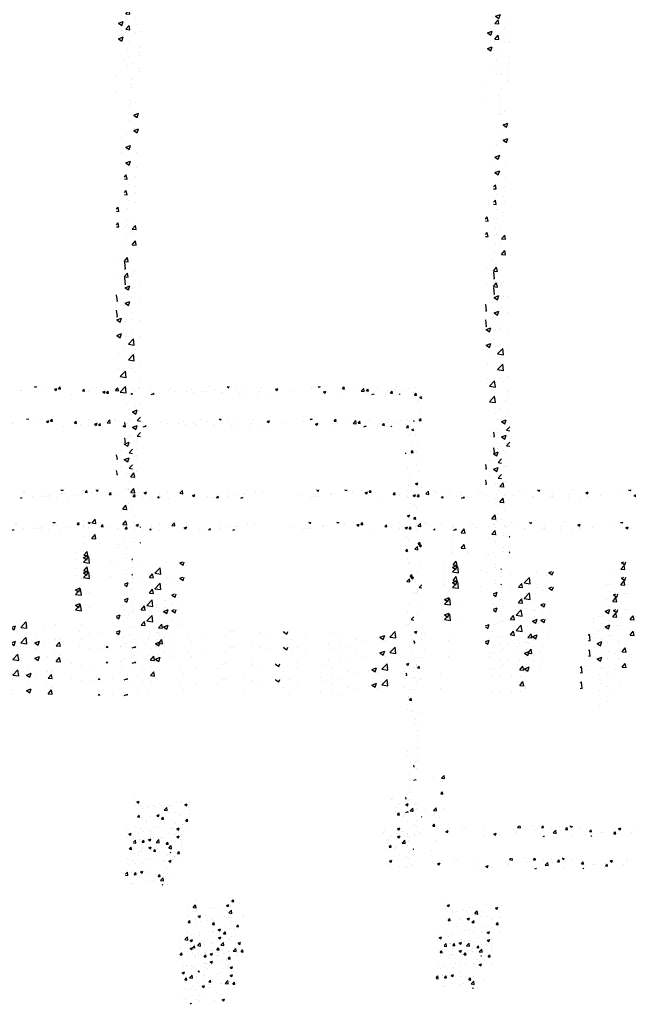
# Model space of a CAD drawing. Extents: x -210 to 4628, y -2287 to 14168.
# Tile 22 of 33: x 1783 to 2237, y 8629 to 9364. Entities that reach past the tile are written whole.
import ezdxf

# ---------------------------------------------------------------- set-up
doc = ezdxf.new("R2010")
doc.units = 0
doc.layers.get('0').update_dxf_attribs({"linetype": 'CONTINUOUS'})
doc.layers.add('E1', color=4, linetype='CONTINUOUS')
doc.layers.add('FIXT', color=6, linetype='CONTINUOUS')

# ---------------------------------------------------------------- blocks, each defined once
blk = doc.blocks.new('*X')
at = {"color": 0}
for p, q in [((1648.74, 1847.54), (1648.74, 1847.54)), ((1651.36, 1846.24), (1651.36, 1846.24)), ((1705.43, 1848.94), (1705.64, 1849.19)), ((1705.43, 1848.94), (1708.41, 1848.68)), ((1708.42, 1848.67), (1708.32, 1849.19)), ((1738.58, 1847.89), (1738.58, 1847.89)), ((1741.29, 1845.8), (1743.7, 1848.67)), ((1741.29, 1845.8), (1744.28, 1845.54)), ((1744.28, 1845.54), (1743.7, 1848.67)), ((1757.48, 1848.95), (1758.09, 1849.19)), ((1757.48, 1848.95), (1759.97, 1847.27)), ((1759.97, 1847.27), (1760.61, 1849.19)), ((1775.95, 1848.08), (1775.95, 1848.08)), ((1829.33, 1844.95), (1832.84, 1846.29)), ((1831.82, 1843.27), (1832.84, 1846.29)), ((1864, 1846.41), (1864, 1846.41)), ((1878.21, 1845.66), (1878.21, 1845.66)), ((1882.58, 1844.27), (1886.48, 1848.33)), ((1882.94, 1848.91), (1882.94, 1848.91)), ((1887.03, 1843.58), (1886.48, 1848.33)), ((1903.88, 1849.18), (1903.88, 1849.18)), ((1982.2, 1848.93), (1982.2, 1848.93)), ((1995.85, 1845.78), (1995.85, 1845.78)), ((2005.43, 1846.2), (2005.43, 1846.2)), ((2086.92, 1849.06), (2087.25, 1849.19)), ((2086.92, 1849.06), (2089.4, 1847.38)), ((2088.78, 1846.45), (2088.78, 1846.45)), ((2089.4, 1847.38), (2090.01, 1849.19)), ((2128.84, 1848.9), (2129.09, 1849.19)), ((2128.84, 1848.9), (2131.83, 1848.63)), ((2131.83, 1848.63), (2131.73, 1849.19)), ((2133.36, 1847.3), (2133.36, 1847.3)), ((2140.33, 1846.81), (2140.33, 1846.81)), ((2152.85, 1848.46), (2152.85, 1848.46)), ((2158.77, 1845.06), (2162.27, 1846.4)), ((2161.26, 1843.38), (2162.27, 1846.4)), ((2164.71, 1845.76), (2167.12, 1848.63)), ((2164.71, 1845.76), (2167.7, 1845.5)), ((2167.7, 1845.5), (2167.12, 1848.63)), ((2221.61, 1848.11), (2221.61, 1848.11)), ((2248.3, 1846.98), (2248.3, 1846.98)), ((2249.49, 1843.32), (2253.38, 1847.38)), ((2253.94, 1842.63), (2253.38, 1847.38)), ((2260.87, 1848.07), (2260.87, 1848.07)), ((2261.67, 1846.64), (2261.67, 1846.64)), ((2274.99, 1845.85), (2274.99, 1845.85)), ((2284.7, 1847.83), (2284.7, 1847.83)), ((2331.97, 1845.68), (2331.97, 1845.68)), ((2388.09, 1848.62), (2388.09, 1848.62)), ((2416.35, 1849.17), (2416.4, 1849.19)), ((2416.35, 1849.17), (2418.84, 1847.49)), ((2418.84, 1847.49), (2419.41, 1849.19)), ((2429.18, 1848.86), (2429.18, 1848.86)), ((2467.7, 1848.2), (2467.7, 1848.2)), ((2488.21, 1845.16), (2491.71, 1846.51)), ((2490.34, 1846.2), (2490.34, 1846.2)), ((2490.7, 1843.48), (2491.71, 1846.51)), ((2542.09, 1845.74), (2542.09, 1845.74)), ((2552.26, 1848.85), (2552.54, 1849.19)), ((2552.26, 1848.85), (2555.25, 1848.59)), ((2554.61, 1847.39), (2554.61, 1847.39)), ((2555.25, 1848.59), (2555.14, 1849.19)), ((2588.13, 1845.72), (2590.54, 1848.59)), ((2588.13, 1845.72), (2591.11, 1845.46)), ((2591.12, 1845.45), (2590.54, 1848.59)), ((2616.39, 1842.37), (2620.29, 1846.43)), ((2617.56, 1846.74), (2617.56, 1846.74)), ((2620.84, 1841.68), (2620.29, 1846.43)), ((2640.59, 1848.4), (2640.59, 1848.4)), ((2669.16, 1848.76), (2669.16, 1848.76)), ((2686.45, 1846.76), (2686.45, 1846.76)), ((2695.85, 1847.64), (2695.85, 1847.64)), ((1661.9, 1839.53), (1661.9, 1839.53)), ((1675.54, 1839.59), (1675.54, 1839.59)), ((1678.05, 1845.11), (1678.05, 1845.11)), ((1680.69, 1839.69), (1680.69, 1839.69)), ((1688.06, 1841.24), (1688.06, 1841.24)), ((1688.59, 1838.4), (1688.59, 1838.4)), ((1704.74, 1843.99), (1704.74, 1843.99)), ((1707, 1843.73), (1707, 1843.73)), ((1709.85, 1844.69), (1709.85, 1844.69)), ((1725.03, 1841.36), (1725.03, 1841.36)), ((1731.43, 1842.86), (1731.43, 1842.86)), ((1750.7, 1844.88), (1750.7, 1844.88)), ((1758.12, 1841.73), (1758.12, 1841.73)), ((1777.15, 1842.66), (1779.56, 1845.54)), ((1777.15, 1842.66), (1780.14, 1842.4)), ((1780.14, 1842.4), (1779.56, 1845.53)), ((1784.81, 1840.6), (1784.81, 1840.6)), ((1811.51, 1839.48), (1811.51, 1839.48)), ((1813.01, 1839.52), (1815.43, 1842.4)), ((1813.01, 1839.52), (1816, 1839.26)), ((1816, 1839.26), (1815.43, 1842.4)), ((1819.91, 1840.61), (1819.91, 1840.61)), ((1826.99, 1838.71), (1826.99, 1838.71)), ((1829.33, 1844.95), (1831.82, 1843.27)), ((1838.2, 1838.35), (1838.2, 1838.35)), ((1849.55, 1837.19), (1851.29, 1839.26)), ((1851.67, 1837.19), (1851.29, 1839.26)), ((1851.48, 1844.76), (1851.48, 1844.76)), ((1852.24, 1841.91), (1852.24, 1841.91)), ((1853.58, 1839.89), (1853.58, 1839.89)), ((1882.58, 1844.27), (1887.03, 1843.58)), ((1882.74, 1844.89), (1882.74, 1844.89)), ((1901.19, 1840.94), (1904.69, 1842.29)), ((1901.19, 1840.94), (1903.68, 1839.26)), ((1903.68, 1839.26), (1904.69, 1842.28)), ((1923.88, 1838.92), (1923.88, 1838.92)), ((1937.09, 1837.19), (1939.84, 1840.06)), ((1940.17, 1837.19), (1939.84, 1840.05)), ((1953.04, 1843.92), (1953.04, 1843.92)), ((1954.5, 1839.48), (1954.5, 1839.48)), ((1964.39, 1841.64), (1964.39, 1841.64)), ((1973.7, 1837.19), (1976.55, 1838.28)), ((1976.18, 1837.19), (1976.55, 1838.28)), ((1976.91, 1843.29), (1976.91, 1843.29)), ((1980.17, 1843), (1980.17, 1843)), ((2059.62, 1841.44), (2059.62, 1841.44)), ((2077.3, 1838.52), (2077.3, 1838.52)), ((2081.72, 1840.03), (2081.72, 1840.03)), ((2089.82, 1840.16), (2089.82, 1840.16)), ((2107.69, 1843.78), (2107.69, 1843.78)), ((2108.76, 1842.66), (2108.76, 1842.66)), ((2158.77, 1845.06), (2161.26, 1843.38)), ((2200.57, 1842.62), (2202.98, 1845.49)), ((2200.57, 1842.62), (2203.56, 1842.36)), ((2203.56, 1842.36), (2202.98, 1845.49)), ((2209.65, 1841.12), (2209.65, 1841.12)), ((2221.66, 1839.53), (2221.66, 1839.53)), ((2230.63, 1841.05), (2234.13, 1842.39)), ((2230.63, 1841.05), (2233.12, 1839.37)), ((2232.51, 1841.64), (2232.51, 1841.64)), ((2233.12, 1839.37), (2234.13, 1842.39)), ((2234.9, 1844.33), (2234.9, 1844.33)), ((2236.43, 1839.48), (2238.84, 1842.36)), ((2236.43, 1839.48), (2239.42, 1839.22)), ((2239.42, 1839.22), (2238.85, 1842.35)), ((2249.49, 1843.32), (2253.93, 1842.63)), ((2253.24, 1843.69), (2253.24, 1843.69)), ((2265.76, 1845.34), (2265.76, 1845.34)), ((2273, 1837.19), (2274.71, 1839.22)), ((2275.08, 1837.19), (2274.71, 1839.22)), ((2301.68, 1844.73), (2301.68, 1844.73)), ((2302.81, 1840.67), (2302.81, 1840.67)), ((2302.85, 1837.19), (2305.99, 1838.39)), ((2304.9, 1837.19), (2306.74, 1839.11)), ((2305.58, 1837.19), (2305.99, 1838.39)), ((2306.97, 1837.19), (2306.75, 1839.1)), ((2328.37, 1843.6), (2328.37, 1843.6)), ((2337.16, 1841.9), (2337.16, 1841.9)), ((2355.07, 1842.47), (2355.07, 1842.47)), ((2362.83, 1845.42), (2362.83, 1845.42)), ((2366.15, 1840.57), (2366.15, 1840.57)), ((2378.67, 1842.21), (2378.67, 1842.21)), ((2381.76, 1841.34), (2381.76, 1841.34)), ((2397.6, 1844.71), (2397.6, 1844.71)), ((2408.45, 1840.21), (2408.45, 1840.21)), ((2435.14, 1839.09), (2435.14, 1839.09)), ((2438.54, 1843.19), (2438.54, 1843.19)), ((2439.12, 1839.25), (2439.12, 1839.25)), ((2464.37, 1842.45), (2464.37, 1842.45)), ((2488.21, 1845.16), (2490.7, 1843.49)), ((2491.58, 1839.09), (2491.58, 1839.09)), ((2510.51, 1841.58), (2510.51, 1841.58)), ((2560.07, 1841.16), (2563.57, 1842.5)), ((2560.07, 1841.16), (2562.55, 1839.48)), ((2562.55, 1839.48), (2563.57, 1842.5)), ((2566.63, 1840.02), (2566.63, 1840.02)), ((2582.27, 1838.39), (2582.27, 1838.39)), ((2592.3, 1843.54), (2592.3, 1843.54)), ((2611.43, 1843.39), (2611.43, 1843.39)), ((2616.39, 1842.37), (2620.84, 1841.68)), ((2623.42, 1838.46), (2623.42, 1838.46)), ((2623.99, 1842.58), (2626.4, 1845.45)), ((2623.99, 1842.58), (2626.98, 1842.32)), ((2626.98, 1842.32), (2626.4, 1845.45)), ((2632, 1837.19), (2635.42, 1838.5)), ((2634.98, 1837.19), (2635.42, 1838.5)), ((2655, 1842.62), (2655, 1842.62)), ((2659.85, 1839.44), (2662.26, 1842.31)), ((2659.85, 1839.44), (2662.84, 1839.18)), ((2662.84, 1839.18), (2662.26, 1842.31)), ((2667.52, 1844.26), (2667.52, 1844.26)), ((2681.73, 1842.43), (2681.73, 1842.43)), ((2693.85, 1840.57), (2693.85, 1840.57)), ((2695.72, 1836.3), (2698.13, 1839.18)), ((2698.71, 1836.04), (2698.13, 1839.17)), ((1644.54, 1837.19), (1647.11, 1838.17)), ((1646.78, 1837.19), (1647.11, 1838.17)), ((1699.06, 1837.61), (1699.06, 1837.61)), ((1715.28, 1837.27), (1715.28, 1837.27)), ((1800.97, 1838.11), (1800.97, 1838.11)), ((1864.89, 1837.22), (1864.89, 1837.22)), ((1932.82, 1837.48), (1932.82, 1837.48)), ((2183.97, 1837.6), (2183.97, 1837.6)), ((2311.19, 1838.15), (2311.19, 1838.15)), ((2409.38, 1838.19), (2409.38, 1838.19)), ((2461.83, 1837.96), (2461.83, 1837.96)), ((2479.06, 1837.44), (2479.06, 1837.44)), ((2652.57, 1837.42), (2652.57, 1837.42)), ((2668.59, 1837.37), (2668.59, 1837.37)), ((2672.72, 1837.19), (2673.65, 1838.16)), ((2673.76, 1837.19), (2673.65, 1838.15)), ((2695.72, 1836.3), (2698.7, 1836.04)), ((2703.78, 1833.15), (2706.69, 1834.27)), ((2703.78, 1833.15), (2706.27, 1831.47)), ((2704.88, 1831.19), (2704.88, 1831.19)), ((2706.27, 1831.47), (2706.69, 1832.75)), ((2700.83, 1824.93), (2700.83, 1824.93)), ((2702.05, 1827.81), (2702.05, 1827.81)), ((2704.24, 1813.12), (2704.24, 1813.12)), ((2702.65, 1798.69), (2705.06, 1801.57)), ((2705.64, 1798.43), (2705.06, 1801.56)), ((2694.69, 1798.08), (2695.11, 1798.24)), ((2694.69, 1796.98), (2695.11, 1798.24)), ((2698.76, 1795.09), (2698.76, 1795.09)), ((2702.65, 1798.69), (2705.64, 1798.43)), ((2702.86, 1795.54), (2702.86, 1795.54)), ((2696.87, 1776.17), (2696.87, 1776.17)), ((2700.68, 1761.61), (2700.68, 1761.61)), ((2699.32, 1750.17), (2699.32, 1750.17)), ((2702.14, 1740.89), (2702.14, 1740.89)), ((2698.61, 1731.78), (2698.61, 1731.78)), ((2701.5, 1722.82), (2701.5, 1722.82)), ((2697.13, 1704.25), (2700.63, 1705.59)), ((2697.13, 1704.25), (2699.61, 1702.57)), ((2699.61, 1702.57), (2700.63, 1705.59)), ((2700.53, 1698.3), (2700.53, 1698.3)), ((2706.33, 1698.07), (2706.33, 1698.07)), ((782.43, 1669.5), (782.43, 1669.5)), ((785.69, 1670.39), (788.1, 1673.26)), ((785.69, 1670.39), (788.68, 1670.12)), ((788.68, 1670.12), (788.1, 1673.26)), ((2696.38, 1672.66), (2696.38, 1672.66)), ((780.19, 1663.33), (783.7, 1664.68)), ((780.19, 1663.33), (782.68, 1661.65)), ((782.68, 1661.65), (783.7, 1664.68)), ((785.1, 1668.39), (785.1, 1668.39)), ((2698.47, 1668.46), (2698.47, 1668.46)), ((788.63, 1649.67), (788.63, 1649.67)), ((2694.69, 1651.58), (2696.95, 1654.27)), ((2694.69, 1651.38), (2697.53, 1651.13)), ((2697.53, 1651.13), (2696.95, 1654.26)), ((2699.4, 1650.58), (2699.4, 1650.58)), ((786.67, 1643.71), (786.67, 1643.71)), ((2697.18, 1640.39), (2697.18, 1640.39)), ((790.37, 1633.11), (790.37, 1633.11)), ((2698.77, 1632.51), (2698.77, 1632.51)), ((2700.38, 1634.98), (2700.38, 1634.98)), ((778.89, 1624.12), (778.89, 1624.12)), ((2703.39, 1620.57), (2703.39, 1620.57)), ((789.44, 1617.4), (789.44, 1617.4)), ((789.74, 1615.04), (789.74, 1615.04)), ((2701.48, 1613.78), (2703.89, 1616.66)), ((2701.48, 1613.78), (2704.47, 1613.52)), ((2702.64, 1611.6), (2706.14, 1612.95)), ((2702.64, 1611.6), (2705.13, 1609.92)), ((2704.47, 1613.52), (2703.89, 1616.65)), ((2704.55, 1615.28), (2704.55, 1615.28)), ((2705.13, 1609.92), (2706.14, 1612.94)), ((2696.27, 1606.17), (2700.16, 1610.23)), ((2696.27, 1606.17), (2700.72, 1605.48)), ((2698.32, 1605.15), (2698.32, 1605.15)), ((2700.72, 1605.48), (2700.17, 1610.23)), ((2704.19, 1588.3), (2704.19, 1588.3)), ((782.37, 1578.09), (782.37, 1578.09)), ((786.52, 1580.4), (786.52, 1580.4)), ((785.71, 1570.69), (789.21, 1572.03)), ((785.71, 1570.69), (788.2, 1569.01)), ((785.9, 1572.03), (785.9, 1572.03)), ((788.2, 1569.01), (789.21, 1572.03)), ((2700.24, 1571.67), (2700.24, 1571.67)), ((2696.67, 1560.28), (2696.67, 1560.28)), ((2702.9, 1549.19), (2706.69, 1553.14)), ((2702.9, 1549.19), (2706.69, 1548.6)), ((787.64, 1542.81), (787.64, 1542.81)), ((2696.03, 1542.21), (2696.03, 1542.21)), ((2698.17, 1541.84), (2698.17, 1541.84)), ((2700.66, 1542.92), (2700.66, 1542.92)), ((778.69, 1524.42), (779.99, 1525.96)), ((778.69, 1522.99), (780.56, 1522.82)), ((780.56, 1522.82), (779.99, 1525.96)), ((787, 1524.73), (787, 1524.73)), ((2701.81, 1524.98), (2701.81, 1524.98)), ((786.38, 1517.08), (786.38, 1517.08)), ((2700.09, 1508.35), (2700.09, 1508.35)), ((782.96, 1494.52), (782.96, 1494.52)), ((779.63, 1487.79), (779.63, 1487.79)), ((784.51, 1485.48), (786.92, 1488.35)), ((784.51, 1485.48), (787.5, 1485.21)), ((787.5, 1485.21), (786.92, 1488.35)), ((2695.99, 1482.7), (2699.49, 1484.04)), ((2695.99, 1482.7), (2698.47, 1481.02)), ((2698.02, 1478.52), (2698.02, 1478.52)), ((2698.48, 1481.02), (2699.49, 1484.04)), ((2706.44, 1478.13), (2706.44, 1478.13)), ((2706.45, 1471.62), (2706.45, 1471.62)), ((2694.69, 1468.07), (2695.78, 1469.36)), ((2694.69, 1466.37), (2696.35, 1466.22)), ((2696.35, 1466.22), (2695.78, 1469.35)), ((2697.71, 1465.41), (2697.71, 1465.41)), ((778.69, 1460.47), (778.8, 1460.58)), ((778.69, 1455.94), (779.35, 1455.84)), ((779.35, 1455.84), (778.8, 1460.58)), ((783.77, 1462.25), (783.77, 1462.25)), ((2705.83, 1461.49), (2705.83, 1461.49)), ((784.9, 1452.5), (784.9, 1452.5)), ((786.23, 1453.77), (786.23, 1453.77)), ((779.06, 1441.78), (782.56, 1443.13)), ((779.06, 1441.78), (781.54, 1440.1)), ((781.54, 1440.1), (782.56, 1443.13)), ((789.97, 1442.43), (789.97, 1442.43)), ((2699.94, 1445.04), (2699.94, 1445.04)), ((2705.23, 1444.84), (2705.23, 1444.84)), ((784.26, 1434.43), (784.26, 1434.43)), ((2699.08, 1434.67), (2699.08, 1434.67)), ((2698.52, 1433.15), (2698.52, 1433.15)), ((2700.3, 1428.87), (2702.71, 1431.75)), ((2700.3, 1428.87), (2703.29, 1428.61)), ((2703.29, 1428.61), (2702.71, 1431.74)), ((2704.62, 1428.2), (2704.62, 1428.2)), ((780.23, 1416.88), (780.23, 1416.88)), ((790.05, 1417.2), (790.05, 1417.2)), ((2697.88, 1415.21), (2697.88, 1415.21)), ((2704.72, 1413.32), (2704.72, 1413.32)), ((2704.01, 1411.55), (2704.01, 1411.55)), ((781.54, 1399.54), (785.43, 1403.6)), ((781.54, 1399.54), (785.98, 1398.85)), ((785.98, 1398.85), (785.43, 1403.6)), ((786.08, 1390.45), (786.08, 1390.45)), ((790.11, 1382.82), (790.11, 1382.82)), ((782.16, 1362.2), (782.16, 1362.2)), ((787.24, 1364.78), (787.24, 1364.78)), ((789.5, 1366.18), (789.5, 1366.18)), ((2702.19, 1361.62), (2702.19, 1361.62)), ((784.57, 1349.14), (788.07, 1350.48)), ((784.57, 1349.14), (787.06, 1347.46)), ((787.06, 1347.46), (788.07, 1350.48)), ((788.89, 1349.53), (788.89, 1349.53)), ((2697.73, 1351.89), (2697.73, 1351.89)), ((778.69, 1340.91), (778.81, 1341.05)), ((779.39, 1337.91), (778.81, 1341.05)), ((781.53, 1344.12), (781.53, 1344.12)), ((788.16, 1342.56), (790.69, 1345.2)), ((788.16, 1342.56), (790.69, 1342.17)), ((2696.34, 1344.37), (2696.34, 1344.37)), ((2701.58, 1344.98), (2701.58, 1344.98)), ((778.69, 1337.97), (779.39, 1337.91)), ((788.28, 1332.89), (788.28, 1332.89)), ((2701.99, 1335.68), (2701.99, 1335.68)), ((785.93, 1327.14), (785.93, 1327.14)), ((787.31, 1326.9), (787.31, 1326.9)), ((2700.97, 1328.33), (2700.97, 1328.33)), ((787.68, 1316.24), (787.68, 1316.24)), ((2699.65, 1318.41), (2699.65, 1318.41)), ((2700.36, 1311.69), (2700.36, 1311.69)), ((2701.61, 1309.09), (2701.61, 1309.09)), ((2701.61, 1309.09), (2701.61, 1309.09)), ((783.34, 1300.56), (785.75, 1303.44)), ((786.33, 1300.3), (785.75, 1303.44)), ((783.34, 1300.56), (786.33, 1300.3)), ((787.07, 1299.6), (787.07, 1299.6)), ((2699.75, 1295.04), (2699.75, 1295.04)), ((2699.75, 1295.04), (2699.75, 1295.04)), ((784.3, 1287.27), (784.3, 1287.27)), ((2697.58, 1288.58), (2697.58, 1288.58)), ((2700.98, 1291.01), (2700.98, 1291.01)), ((786.46, 1282.96), (786.46, 1282.96)), ((2695.18, 1281.31), (2694.69, 1283.94)), ((2694.69, 1281.35), (2695.18, 1281.31)), ((2699.15, 1278.4), (2699.15, 1278.4)), ((747.85, 1267.73), (747.85, 1267.73)), ((754.41, 1266.09), (756.82, 1268.97)), ((754.41, 1266.09), (757.4, 1265.83)), ((757.4, 1265.83), (756.82, 1268.96)), ((779.43, 1271.89), (779.43, 1271.89)), ((785.85, 1266.31), (785.85, 1266.31)), ((2724.21, 1265.27), (2724.21, 1265.27)), ((2736.04, 1264.28), (2739.94, 1268.34)), ((2740.49, 1263.59), (2739.94, 1268.34)), ((747.87, 1262.85), (747.87, 1262.85)), ((759.88, 1262.56), (759.88, 1262.56)), ((774.56, 1261.73), (774.56, 1261.73)), ((785.79, 1263.83), (785.79, 1263.83)), ((790.27, 1262.96), (790.69, 1263.46)), ((790.27, 1262.96), (790.69, 1262.92)), ((2694.95, 1261.19), (2698.35, 1262.49)), ((2697.91, 1261.19), (2698.35, 1262.49)), ((2698.54, 1261.75), (2698.54, 1261.75)), ((2736.04, 1264.28), (2740.49, 1263.59)), ((2737.7, 1259.87), (2737.7, 1259.87)), ((2734.99, 1240.83), (2737.4, 1243.7)), ((2737.98, 1240.56), (2737.4, 1243.7)), ((746.56, 1236.32), (746.56, 1236.32)), ((748.06, 1236.87), (751.95, 1240.93)), ((748.06, 1236.87), (752.51, 1236.18)), ((748.07, 1240.36), (751.57, 1241.71)), ((748.07, 1240.36), (750.56, 1238.69)), ((750.56, 1238.69), (751.57, 1241.71)), ((752.51, 1236.18), (751.96, 1240.93)), ((784.57, 1236.59), (784.57, 1236.59)), ((810.31, 1236.54), (810.31, 1236.54)), ((819.93, 1236.36), (822.08, 1237.19)), ((819.93, 1236.36), (822.42, 1234.68)), ((822.42, 1234.68), (823.26, 1237.19)), ((1149.37, 1236.47), (1151.24, 1237.19)), ((1149.37, 1236.47), (1151.85, 1234.79)), ((1151.85, 1234.79), (1152.66, 1237.19)), ((1906.64, 1236.52), (1906.64, 1236.52)), ((1959.88, 1234.63), (1962.02, 1237.19)), ((1962.87, 1234.37), (1962.35, 1237.19)), ((2278.7, 1235.42), (2278.7, 1235.42)), ((2734.99, 1240.83), (2737.98, 1240.56)), ((784.64, 1233.02), (784.64, 1233.02)), ((791.3, 1235.18), (791.3, 1235.18)), ((797.21, 1225.35), (799.62, 1228.22)), ((800.2, 1225.08), (799.62, 1228.22)), ((801.42, 1228.6), (805.32, 1232.66)), ((801.42, 1228.6), (805.87, 1227.91)), ((805.87, 1227.91), (805.32, 1232.66)), ((818, 1234.05), (818, 1234.05)), ((1141.33, 1231.69), (1141.33, 1231.69)), ((1148.9, 1231.58), (1151.32, 1234.45)), ((1148.9, 1231.58), (1151.89, 1231.32)), ((1151.89, 1231.32), (1151.32, 1234.45)), ((1154.88, 1231.38), (1154.88, 1231.38)), ((1902.14, 1225.75), (1906.03, 1229.81)), ((1906.59, 1225.06), (1906.03, 1229.81)), ((1951.95, 1228.68), (1955.45, 1230.02)), ((1951.95, 1228.68), (1954.44, 1227)), ((1954.44, 1227), (1955.46, 1230.02)), ((1958.39, 1229.23), (1958.39, 1229.23)), ((1959.88, 1234.63), (1962.87, 1234.37)), ((1970.91, 1230.88), (1970.91, 1230.88)), ((2281.39, 1228.79), (2284.89, 1230.13)), ((2281.39, 1228.79), (2283.88, 1227.11)), ((2283.88, 1227.11), (2284.89, 1230.13)), ((2340.33, 1229.57), (2340.33, 1229.57)), ((2347.67, 1228.51), (2347.67, 1228.51)), ((2360.15, 1228.15), (2360.15, 1228.15)), ((2661.52, 1231.85), (2661.52, 1231.85)), ((2662.62, 1233.75), (2662.62, 1233.75)), ((2680.45, 1234.34), (2680.45, 1234.34)), ((2689.31, 1232.62), (2689.31, 1232.62)), ((2697.32, 1228.46), (2697.32, 1228.46)), ((778.69, 1220.53), (781.42, 1221.58)), ((780.41, 1218.55), (781.42, 1221.58)), ((797.21, 1225.35), (800.2, 1225.08)), ((803, 1221.03), (803, 1221.03)), ((815.52, 1222.68), (815.52, 1222.68)), ((1895.36, 1220.93), (1895.36, 1220.93)), ((1902.14, 1225.75), (1906.59, 1225.06)), ((1907.88, 1222.58), (1907.88, 1222.58)), ((1926.82, 1225.07), (1926.82, 1225.07)), ((1932, 1223.63), (1932, 1223.63)), ((1939.59, 1221.76), (1939.59, 1221.76)), ((1955.5, 1217.47), (1959.39, 1221.53)), ((1957.68, 1227.15), (1957.68, 1227.15)), ((1959.95, 1216.78), (1959.4, 1221.53)), ((1968.75, 1226.76), (1968.75, 1226.76)), ((2279, 1224.12), (2279, 1224.12)), ((2288.69, 1222.3), (2288.69, 1222.3)), ((2305.69, 1222.99), (2305.69, 1222.99)), ((2309.64, 1221.5), (2309.64, 1221.5)), ((2314.66, 1226.05), (2314.66, 1226.05)), ((2318.51, 1223.51), (2318.51, 1223.51)), ((2322.41, 1216.52), (2326.3, 1220.58)), ((2326.85, 1215.83), (2326.3, 1220.58)), ((2328.57, 1224), (2328.57, 1224)), ((2332.38, 1221.87), (2332.38, 1221.87)), ((2353.25, 1224.78), (2356.75, 1226.13)), ((2353.25, 1224.78), (2355.73, 1223.11)), ((2355.74, 1223.1), (2356.75, 1226.12)), ((2359.07, 1220.74), (2359.07, 1220.74)), ((2671.35, 1224.71), (2671.35, 1224.71)), ((2673.17, 1227.03), (2673.17, 1227.03)), ((2682.68, 1224.89), (2686.18, 1226.24)), ((2682.68, 1224.89), (2685.17, 1223.21)), ((2685.17, 1223.21), (2686.19, 1226.23)), ((2697.43, 1225.26), (2697.43, 1225.26)), ((2699.86, 1225.9), (2699.86, 1225.9)), ((752.48, 1214.38), (752.48, 1214.38)), ((778.69, 1219.71), (780.41, 1218.56)), ((784.03, 1216.38), (784.03, 1216.38)), ((802.82, 1216.49), (802.82, 1216.49)), ((809.7, 1219.9), (809.7, 1219.9)), ((1138.29, 1220.52), (1138.29, 1220.52)), ((1140.72, 1215.05), (1140.72, 1215.05)), ((1152.58, 1213.24), (1152.58, 1213.24)), ((1154.24, 1213.3), (1154.24, 1213.3)), ((1895.59, 1214.36), (1895.59, 1214.36)), ((1906.04, 1219.88), (1906.04, 1219.88)), ((1909.94, 1212.55), (1913.44, 1213.9)), ((1910.43, 1216.75), (1910.43, 1216.75)), ((1912.43, 1210.87), (1913.44, 1213.89)), ((1922.28, 1213.23), (1922.28, 1213.23)), ((1955.5, 1217.47), (1959.95, 1216.78)), ((1976.69, 1213.65), (1976.69, 1213.65)), ((2289.35, 1218.5), (2289.35, 1218.5)), ((2297.12, 1219.86), (2297.12, 1219.86)), ((2322.41, 1216.52), (2326.85, 1215.83)), ((2359.65, 1217.54), (2359.65, 1217.54)), ((2667.3, 1214.62), (2667.3, 1214.62)), ((2668.28, 1220.26), (2668.28, 1220.26)), ((2689.31, 1215.57), (2691.69, 1218.06)), ((2689.31, 1215.57), (2691.69, 1215.2)), ((2691.69, 1218.06), (2693.21, 1219.63)), ((2691.69, 1215.2), (2693.76, 1214.88)), ((2693.76, 1214.88), (2693.21, 1219.63)), ((2698.88, 1218.78), (2698.88, 1218.78)), ((2738.57, 1219.29), (2738.57, 1219.29)), ((781.57, 1209.63), (781.57, 1209.63)), ((808.26, 1208.5), (808.26, 1208.5)), ((1141.72, 1211.66), (1141.72, 1211.66)), ((1895.09, 1203.3), (1897.5, 1206.17)), ((1898.08, 1203.04), (1897.5, 1206.17)), ((1906.13, 1207.64), (1906.13, 1207.64)), ((1909.94, 1212.55), (1912.43, 1210.87)), ((1931.4, 1206.98), (1931.4, 1206.98)), ((1932.82, 1206.52), (1932.82, 1206.52)), ((1945.24, 1209.51), (1945.24, 1209.51)), ((1948.97, 1212.1), (1948.97, 1212.1)), ((1951.57, 1210.78), (1951.57, 1210.78)), ((1957.07, 1210.5), (1957.07, 1210.5)), ((1957.76, 1211.16), (1957.76, 1211.16)), ((1975.66, 1210.98), (1975.66, 1210.98)), ((2282.65, 1206.39), (2285.06, 1209.27)), ((2282.65, 1206.39), (2285.63, 1206.13)), ((2285.64, 1206.13), (2285.06, 1209.27)), ((2301.33, 1207.53), (2301.33, 1207.53)), ((2311.24, 1208.66), (2314.74, 1210)), ((2311.24, 1208.66), (2313.72, 1206.98)), ((2313.72, 1206.98), (2314.74, 1210)), ((2314.05, 1209.4), (2314.05, 1209.4)), ((2318.69, 1203.48), (2320.92, 1206.13)), ((2321.5, 1202.99), (2320.92, 1206.13)), ((2330.49, 1212.53), (2330.49, 1212.53)), ((2339.73, 1212.92), (2339.73, 1212.92)), ((2347, 1208.43), (2347, 1208.43)), ((2359.51, 1210.08), (2359.51, 1210.08)), ((2670.2, 1209.49), (2672.61, 1212.36)), ((2670.2, 1209.49), (2673.19, 1209.23)), ((2670.74, 1208.07), (2670.74, 1208.07)), ((2673.19, 1209.23), (2672.61, 1212.36)), ((2679.37, 1207.21), (2679.37, 1207.21)), ((2680.26, 1209.28), (2680.26, 1209.28)), ((2696.71, 1211.82), (2696.71, 1211.82)), ((2706.06, 1206.35), (2706.69, 1207.1)), ((2706.06, 1206.35), (2706.69, 1206.3)), ((2706.06, 1206.08), (2706.06, 1206.08)), ((783.42, 1199.73), (783.42, 1199.73)), ((785.64, 1200.51), (785.64, 1200.51)), ((789.85, 1201.31), (789.85, 1201.31)), ((792.11, 1202.92), (792.11, 1202.92)), ((802.36, 1202.96), (802.36, 1202.96)), ((807.76, 1200.1), (811.26, 1201.45)), ((807.76, 1200.1), (810.25, 1198.42)), ((809.09, 1203.25), (809.09, 1203.25)), ((810.25, 1198.42), (811.27, 1201.45)), ((814.8, 1205.52), (814.8, 1205.52)), ((818.8, 1201.79), (818.8, 1201.79)), ((821.3, 1205.45), (821.3, 1205.45)), ((1137.2, 1200.21), (1140.7, 1201.56)), ((1137.2, 1200.21), (1139.69, 1198.53)), ((1139.69, 1198.53), (1140.7, 1201.55)), ((1893.25, 1200.77), (1893.25, 1200.77)), ((1894.73, 1202.86), (1894.73, 1202.86)), ((1895.09, 1203.3), (1898.08, 1203.04)), ((1905.43, 1203.24), (1905.43, 1203.24)), ((1913.66, 1205.35), (1913.66, 1205.35)), ((1922.41, 1205.77), (1922.41, 1205.77)), ((1930.95, 1200.16), (1933.36, 1203.03)), ((1930.95, 1200.16), (1933.94, 1199.9)), ((1933.94, 1199.9), (1933.36, 1203.03)), ((1959.51, 1205.39), (1959.51, 1205.39)), ((1966.82, 1197.02), (1969.23, 1199.9)), ((1969.81, 1196.76), (1969.23, 1199.89)), ((2283.97, 1200.13), (2283.97, 1200.13)), ((2288.09, 1205.65), (2288.09, 1205.65)), ((2296.48, 1201.78), (2296.48, 1201.78)), ((2315.42, 1204.28), (2315.42, 1204.28)), ((2318.51, 1203.26), (2318.69, 1203.48)), ((2318.51, 1203.26), (2318.69, 1203.24)), ((2318.69, 1203.24), (2321.5, 1203)), ((2354.37, 1200.12), (2356.78, 1202.99)), ((2354.37, 1200.12), (2357.36, 1199.86)), ((2357.36, 1199.86), (2356.78, 1202.99)), ((2685.72, 1199.06), (2685.72, 1199.06)), ((2698.24, 1200.71), (2698.24, 1200.71)), ((2732.75, 1204.95), (2732.75, 1204.95)), ((484.13, 1191.27), (484.13, 1191.27)), ((582.33, 1191.98), (582.33, 1191.98)), ((584.78, 1192.11), (584.78, 1192.11)), ((604.27, 1191.69), (604.27, 1191.69)), ((622.04, 1191.98), (622.57, 1192.19)), ((622.04, 1191.98), (624.53, 1190.31)), ((624.53, 1190.31), (625.16, 1192.19)), ((657.02, 1191.47), (657.02, 1191.47)), ((701.33, 1188.17), (705.18, 1192.19)), ((705.77, 1187.48), (705.23, 1192.19)), ((1128.55, 1194.97), (1128.55, 1194.97)), ((1128.57, 1191.94), (1128.57, 1191.94)), ((1135.4, 1197.26), (1135.4, 1197.26)), ((1140.11, 1198.4), (1140.11, 1198.4)), ((1141.09, 1193.58), (1141.09, 1193.58)), ((1155.24, 1193.84), (1155.24, 1193.84)), ((1155.84, 1193.97), (1158.25, 1196.84)), ((1155.84, 1193.97), (1158.83, 1193.71)), ((1158.83, 1193.71), (1158.25, 1196.84)), ((1160.02, 1196.08), (1160.02, 1196.08)), ((1939.79, 1192.42), (1943.29, 1193.76)), ((1939.79, 1192.42), (1942.27, 1190.74)), ((1942.28, 1190.74), (1943.29, 1193.76)), ((1944.6, 1191.43), (1944.6, 1191.43)), ((1956.46, 1193.86), (1956.46, 1193.86)), ((1963.54, 1193.93), (1963.54, 1193.93)), ((1966.82, 1197.02), (1969.81, 1196.76)), ((1970.66, 1193.28), (1970.66, 1193.28)), ((2279.81, 1191.86), (2279.81, 1191.86)), ((2295.95, 1197.44), (2295.95, 1197.44)), ((2313.45, 1192.76), (2313.45, 1192.76)), ((2322.65, 1196.32), (2322.65, 1196.32)), ((2339.12, 1196.28), (2339.12, 1196.28)), ((2349.34, 1195.19), (2349.34, 1195.19)), ((2349.59, 1195.03), (2349.59, 1195.03)), ((2670.14, 1191.42), (2670.14, 1191.42)), ((2696.11, 1195.17), (2696.11, 1195.17)), ((2699.35, 1191.78), (2699.35, 1191.78)), ((2767.05, 1191.78), (2767.05, 1191.78)), ((2798.07, 1192.52), (2798.07, 1192.52)), ((2849.4, 1190.75), (2851.74, 1193.19)), ((2853.85, 1190.05), (2853.48, 1193.19)), ((2872.24, 1191.98), (2872.24, 1191.98)), ((2885.38, 1190.67), (2887.5, 1193.19)), ((2888.37, 1190.4), (2887.86, 1193.19)), ((2911.54, 1192.81), (2911.54, 1192.81)), ((2928.1, 1192.75), (2929.24, 1193.19)), ((2928.1, 1192.75), (2930.59, 1191.07)), ((2930.59, 1191.07), (2931.3, 1193.19)), ((3026.35, 1192.54), (3026.35, 1192.54)), ((425.83, 1184.19), (425.83, 1184.19)), ((436.32, 1183.87), (439.82, 1185.21)), ((436.32, 1183.87), (438.8, 1182.19)), ((437.97, 1190.96), (437.97, 1190.96)), ((438.8, 1182.19), (439.82, 1185.21)), ((451.08, 1187.39), (451.08, 1187.39)), ((452.46, 1181.5), (454.87, 1184.38)), ((455.45, 1181.24), (454.87, 1184.37)), ((454.97, 1186.26), (454.97, 1186.26)), ((477.05, 1191.14), (477.05, 1191.14)), ((550.87, 1187.84), (550.87, 1187.84)), ((553.34, 1184.97), (553.34, 1184.97)), ((563.39, 1189.48), (563.39, 1189.48)), ((579.01, 1188.49), (579.01, 1188.49)), ((611.47, 1190.98), (611.47, 1190.98)), ((627.86, 1186.46), (627.86, 1186.46)), ((638.16, 1189.86), (638.16, 1189.86)), ((663.78, 1184.71), (663.78, 1184.71)), ((664.86, 1188.73), (664.86, 1188.73)), ((676.3, 1186.36), (676.3, 1186.36)), ((680.55, 1185.51), (680.55, 1185.51)), ((691.55, 1187.6), (691.55, 1187.6)), ((693.9, 1187.98), (697.4, 1189.32)), ((693.9, 1187.98), (696.38, 1186.3)), ((695.24, 1188.85), (695.24, 1188.85)), ((696.38, 1186.3), (697.4, 1189.32)), ((698.16, 1185.5), (698.16, 1185.5)), ((701.33, 1188.17), (705.77, 1187.48)), ((706.52, 1189.26), (706.52, 1189.26)), ((718.24, 1186.47), (718.24, 1186.47)), ((727.32, 1190.5), (727.32, 1190.5)), ((744.93, 1185.34), (744.93, 1185.34)), ((804.15, 1187.74), (806.56, 1190.61)), ((804.15, 1187.74), (807.14, 1187.47)), ((807.14, 1187.47), (806.56, 1190.61)), ((808.15, 1185.73), (808.15, 1185.73)), ((808.48, 1186.61), (808.48, 1186.61)), ((1139.09, 1188.26), (1139.09, 1188.26)), ((1900.51, 1185.63), (1900.51, 1185.63)), ((1904.82, 1186.59), (1904.82, 1186.59)), ((1912.33, 1187.82), (1912.33, 1187.82)), ((1930.79, 1190.34), (1930.79, 1190.34)), ((1932.09, 1189.79), (1932.09, 1189.79)), ((1939.02, 1186.69), (1939.02, 1186.69)), ((1941.5, 1188.27), (1941.5, 1188.27)), ((1965.71, 1185.56), (1965.71, 1185.56)), ((2287.48, 1189.01), (2287.48, 1189.01)), ((2291.27, 1185.02), (2291.27, 1185.02)), ((2302.27, 1184.56), (2302.27, 1184.56)), ((2306.5, 1190.73), (2306.5, 1190.73)), ((2320.43, 1190.03), (2320.43, 1190.03)), ((2333.19, 1189.6), (2333.19, 1189.6)), ((2333.84, 1188.71), (2333.84, 1188.71)), ((2341.08, 1188.53), (2344.58, 1189.87)), ((2341.08, 1188.53), (2343.57, 1186.85)), ((2343.57, 1186.85), (2344.58, 1189.87)), ((2346.36, 1190.36), (2346.36, 1190.36)), ((2359.88, 1188.47), (2359.88, 1188.47)), ((2670.19, 1186.78), (2670.19, 1186.78)), ((2670.52, 1188.63), (2674.02, 1189.98)), ((2670.52, 1188.63), (2673.01, 1186.96)), ((2673.01, 1186.95), (2674.02, 1189.98)), ((2735.6, 1187.64), (2735.6, 1187.64)), ((2742.37, 1184.63), (2745.88, 1185.97)), ((2742.37, 1184.63), (2744.86, 1182.95)), ((2744.86, 1182.95), (2745.88, 1185.97)), ((2746.42, 1185.25), (2746.42, 1185.25)), ((2748.12, 1189.29), (2748.12, 1189.29)), ((2772.39, 1189), (2772.39, 1189)), ((2843.08, 1186.97), (2843.08, 1186.97)), ((2848.51, 1184.51), (2848.51, 1184.51)), ((2849.4, 1190.75), (2853.84, 1190.06)), ((2861.03, 1186.16), (2861.03, 1186.16)), ((2874.35, 1186.35), (2874.35, 1186.35)), ((2879.96, 1188.65), (2879.96, 1188.65)), ((2885.38, 1190.67), (2888.37, 1190.4)), ((2899.61, 1189.55), (2899.61, 1189.55)), ((2902.76, 1182.47), (2906.65, 1186.53)), ((2907.21, 1181.78), (2906.65, 1186.53)), ((2913.38, 1186.01), (2913.38, 1186.01)), ((2921.24, 1187.53), (2923.65, 1190.4)), ((2921.24, 1187.53), (2924.23, 1187.27)), ((2924.23, 1187.26), (2923.65, 1190.4)), ((2942.54, 1191.01), (2942.54, 1191.01)), ((2957.11, 1184.39), (2959.52, 1187.26)), ((2957.11, 1184.39), (2960.09, 1184.13)), ((2960.1, 1184.13), (2959.52, 1187.26)), ((2992.87, 1185.53), (2992.87, 1185.53)), ((2992.97, 1181.25), (2995.38, 1184.13)), ((2995.96, 1180.99), (2995.38, 1184.12)), ((2999.96, 1188.74), (3003.46, 1190.09)), ((2999.96, 1188.74), (3002.44, 1187.07)), ((3001.87, 1187.12), (3001.87, 1187.12)), ((3002.44, 1187.06), (3003.46, 1190.08)), ((3024.45, 1189.69), (3024.45, 1189.69)), ((425.81, 1181.26), (425.81, 1181.26)), ((452.46, 1181.5), (455.45, 1181.24)), ((489.85, 1180.19), (490.73, 1181.24)), ((490.93, 1180.19), (490.73, 1181.24)), ((500.36, 1181.19), (500.36, 1181.19)), ((509.02, 1180.19), (511.67, 1181.21)), ((511.33, 1180.19), (511.67, 1181.21)), ((519.3, 1183.68), (519.3, 1183.68)), ((527.37, 1181.22), (527.37, 1181.22)), ((598.7, 1181.46), (598.7, 1181.46)), ((632.21, 1180.55), (632.21, 1180.55)), ((655.3, 1182.31), (655.3, 1182.31)), ((669, 1180.49), (669, 1180.49)), ((782.81, 1183.09), (782.81, 1183.09)), ((789.21, 1183.24), (789.21, 1183.24)), ((798.31, 1183.09), (798.31, 1183.09)), ((804.73, 1183.01), (804.73, 1183.01)), ((1124.69, 1182.17), (1125.49, 1183)), ((1124.69, 1178.46), (1126.04, 1178.25)), ((1126.04, 1178.25), (1125.49, 1183)), ((1139.5, 1181.76), (1139.5, 1181.76)), ((1154.5, 1179.76), (1154.5, 1179.76)), ((1897.78, 1176.29), (1901.28, 1177.64)), ((1900.26, 1174.61), (1901.28, 1177.64)), ((1912.35, 1183.27), (1912.35, 1183.27)), ((1955.85, 1177.21), (1955.85, 1177.21)), ((2283.33, 1182.06), (2283.33, 1182.06)), ((2338.51, 1179.63), (2338.51, 1179.63)), ((2669.63, 1181.66), (2669.63, 1181.66)), ((2672.57, 1179.34), (2672.57, 1179.34)), ((2685.09, 1180.99), (2685.09, 1180.99)), ((2695.5, 1178.53), (2695.5, 1178.53)), ((2696.32, 1180.53), (2696.32, 1180.53)), ((2704.02, 1183.48), (2704.02, 1183.48)), ((2798, 1177.86), (2798, 1177.86)), ((2813.92, 1181.97), (2813.92, 1181.97)), ((2814.23, 1180.63), (2817.73, 1181.97)), ((2814.23, 1180.63), (2814.88, 1180.19)), ((2814.88, 1180.19), (2816.72, 1178.95)), ((2816.72, 1178.95), (2817.14, 1180.19)), ((2816.93, 1180.36), (2816.93, 1180.36)), ((2817.14, 1180.19), (2817.73, 1181.97)), ((2822.71, 1179.08), (2822.71, 1179.08)), ((2848.68, 1182.82), (2848.68, 1182.82)), ((2884.22, 1181), (2884.22, 1181)), ((2887.56, 1177.19), (2889.59, 1177.96)), ((2889.33, 1177.19), (2889.59, 1177.96)), ((2902.76, 1182.47), (2907.21, 1181.78)), ((2929.84, 1177.23), (2929.84, 1177.23)), ((2950.64, 1180.17), (2950.64, 1180.17)), ((2958.99, 1177.19), (2960.02, 1178.25)), ((2960.14, 1177.19), (2960.02, 1178.25)), ((2961.42, 1181.39), (2961.42, 1181.39)), ((2973.94, 1183.04), (2973.94, 1183.04)), ((2975.9, 1183.37), (2975.9, 1183.37)), ((2990.8, 1178.52), (2990.8, 1178.52)), ((2992.97, 1181.25), (2995.96, 1180.99)), ((3019.96, 1183.52), (3019.96, 1183.52)), ((1146.87, 1176.36), (1146.87, 1176.36)), ((1897.78, 1176.29), (1900.26, 1174.62)), ((1904.21, 1169.95), (1904.21, 1169.95)), ((1908.77, 1168.77), (1912.66, 1172.83)), ((1913.21, 1168.08), (1912.66, 1172.82)), ((1918.93, 1170.07), (1918.93, 1170.07)), ((1930.18, 1173.69), (1930.18, 1173.69)), ((1931.45, 1171.71), (1931.45, 1171.71)), ((1950.39, 1174.21), (1950.39, 1174.21)), ((1969.63, 1172.29), (1973.13, 1173.63)), ((1969.63, 1172.29), (1972.12, 1170.61)), ((1972.12, 1170.61), (1973.13, 1173.63)), ((2276.69, 1168.88), (2279.57, 1171.88)), ((2280.12, 1167.13), (2279.57, 1171.87)), ((2286.01, 1172.03), (2286.01, 1172.03)), ((2286.87, 1172.36), (2286.87, 1172.36)), ((2289.58, 1168.79), (2291.99, 1171.66)), ((2292.57, 1168.52), (2292, 1171.66)), ((2299.07, 1172.4), (2302.57, 1173.74)), ((2299.07, 1172.4), (2301.56, 1170.72)), ((2301.56, 1170.72), (2302.57, 1173.74)), ((2312.7, 1170.9), (2312.7, 1170.9)), ((2312.84, 1176.11), (2312.84, 1176.11)), ((2333.21, 1170.64), (2333.21, 1170.64)), ((2339.39, 1169.77), (2339.39, 1169.77)), ((1138.89, 1165.11), (1138.89, 1165.11)), ((1145.3, 1168.43), (1145.3, 1168.43)), ((1902.03, 1165.69), (1904.44, 1168.56)), ((1902.03, 1165.69), (1905.02, 1165.43)), ((1902.59, 1162.27), (1902.59, 1162.27)), ((1905.02, 1165.43), (1904.44, 1168.56)), ((1908.77, 1168.77), (1913.21, 1168.08)), ((1937.89, 1162.55), (1940.3, 1165.42)), ((1937.89, 1162.55), (1940.88, 1162.29)), ((1940.88, 1162.29), (1940.3, 1165.42)), ((1962.13, 1160.49), (1966.02, 1164.55)), ((1966.58, 1159.8), (1966.02, 1164.55)), ((1968.6, 1163.45), (1968.6, 1163.45)), ((1973.75, 1159.41), (1976.16, 1162.29)), ((1976.69, 1159.42), (1976.17, 1162.29)), ((2276.69, 1167.66), (2280.12, 1167.13)), ((2289.11, 1164.83), (2289.11, 1164.83)), ((2289.58, 1168.79), (2292.57, 1168.52)), ((2320.69, 1168.99), (2320.69, 1168.99)), ((2325.45, 1165.65), (2327.86, 1168.52)), ((2325.45, 1165.65), (2328.44, 1165.39)), ((2328.44, 1165.38), (2327.86, 1168.52)), ((2329.03, 1159.54), (2332.93, 1163.6)), ((2333.48, 1158.85), (2332.93, 1163.6)), ((2337.9, 1162.99), (2337.9, 1162.99)), ((2347.52, 1165.2), (2347.52, 1165.2)), ((1913.14, 1155.55), (1913.14, 1155.55)), ((1927.62, 1156.16), (1931.12, 1157.51)), ((1927.62, 1156.16), (1930.11, 1154.49)), ((1929.29, 1161.14), (1929.29, 1161.14)), ((1929.57, 1157.05), (1929.57, 1157.05)), ((1930.11, 1154.48), (1931.12, 1157.51)), ((1937.23, 1154.49), (1937.23, 1154.49)), ((1939.44, 1158.44), (1939.44, 1158.44)), ((1939.83, 1154.42), (1939.83, 1154.42)), ((1955.24, 1160.57), (1955.24, 1160.57)), ((1955.98, 1160.01), (1955.98, 1160.01)), ((1962.13, 1160.49), (1966.58, 1159.8)), ((1968.81, 1158.64), (1968.81, 1158.64)), ((1973.75, 1159.41), (1976.69, 1159.16)), ((2286.26, 1155.72), (2286.26, 1155.72)), ((2289.2, 1155.19), (2289.2, 1155.19)), ((2312.23, 1159.47), (2312.23, 1159.47)), ((2318.36, 1160.19), (2318.36, 1160.19)), ((2329.03, 1159.54), (2333.48, 1158.85)), ((1903.6, 1153.3), (1903.6, 1153.3)), ((1905.78, 1150.35), (1905.78, 1150.35)), ((1910.28, 1153.44), (1910.28, 1153.44)), ((1918.3, 1151.99), (1918.3, 1151.99)), ((1951.42, 1147.46), (1951.42, 1147.46)), ((1966.52, 1153.3), (1966.52, 1153.3)), ((2331.31, 1153.19), (2332.42, 1153.61)), ((2332.28, 1153.19), (2332.42, 1153.61)), ((2338.99, 1153.41), (2338.99, 1153.41)), ((1922.26, 1142.46), (1922.26, 1142.46)), ((1928.96, 1140.41), (1928.96, 1140.41)), ((1954.64, 1143.93), (1954.64, 1143.93)), ((1893.1, 1137.45), (1893.1, 1137.45)), ((1903, 1136.66), (1903, 1136.66)), ((1919.34, 1135.72), (1919.34, 1135.72)), ((1924.08, 1134.77), (1924.08, 1134.77)), ((1946.03, 1134.6), (1946.03, 1134.6)), ((1955.66, 1138.92), (1955.66, 1138.92)), ((1957.47, 1136.03), (1960.97, 1137.38)), ((1957.47, 1136.03), (1959.95, 1134.35)), ((1959.96, 1134.35), (1960.97, 1137.37)), ((1905.14, 1132.27), (1905.14, 1132.27)), ((1909.89, 1129.19), (1911.38, 1130.95)), ((1911.7, 1129.19), (1911.38, 1130.95))]:
    blk.add_line(p, q, dxfattribs=at)
blk = doc.blocks.new('XEBACK')
at = {"layer": 'FIXT', "color": 0}
for p in [(1088.92, 7517.94), (1088.92, 7506.36), (1364.28, 7510.69), (1364.28, 7499.11), (1082.9, 7493.87), (1082.9, 7482.29), (1358.26, 7486.62), (1358.26, 7475.04)]:
    blk.add_blockref('*X', p, dxfattribs=at)
at = {"layer": 'FIXT', "color": 0, "xscale": 0.5, "yscale": 0.5, "zscale": 0.5}
for p in [(736.04, 7961.33), (730.02, 7937.26), (967.65, 7884.08), (961.63, 7860.01)]:
    blk.add_blockref('*X', p, dxfattribs=at)

msp = doc.modelspace()

# ---------------------------------------------------------------- block references
at = {"layer": 'E1', "color": 0}
msp.add_blockref('XEBACK', (-6.02, 204.55), dxfattribs=at)

doc.saveas('drawing.dxf')
